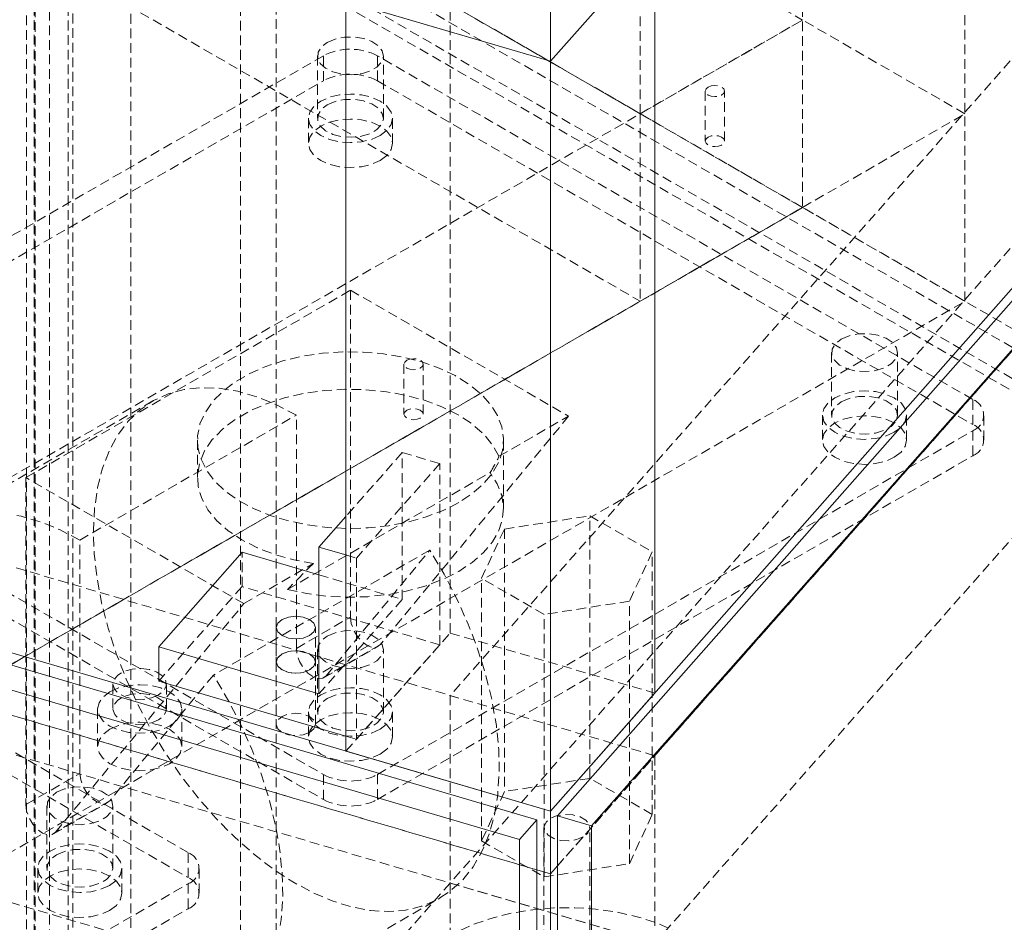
# Model space of a CAD drawing. Header units: millimetres. Extents: x 1529 to 6255, y 1713 to 5797.
# Tile 45 of 82: x 5750 to 5879, y 4378 to 4496. Entities that reach past the tile are written whole.
import ezdxf

# ---------------------------------------------------------------- set-up
doc = ezdxf.new("R2010")
doc.units = ezdxf.units.MM
doc.linetypes.add('HIDDEN', pattern=[1.905, 1.27, -0.635])

msp = doc.modelspace()

# ---------------------------------------------------------------- linework, layer by layer
at = {"color": 7, "linetype": 'HIDDEN', "lineweight": 0}
for p, q in [((5831.195, 4484.099), (5831.195, 4990.355)), ((5873.622, 4990.354), (5873.622, 4484.099)), ((5852.408, 4978.108), (5852.408, 4471.853)), ((5757.049, 4103.473), (5757.049, 4671.785)), ((5778.944, 4165.406), (5778.944, 4671.662)), ((5751.999, 4102.614), (5751.999, 4670.927)), ((5752.111, 4671.334), (5752.111, 4103.021)), ((5756.454, 4669.616), (5756.454, 4101.304)), ((5783.637, 4654.556), (5783.637, 4148.301)), ((5540.713, 4651.787), (5951.971, 4414.373)), ((5754.007, 4651.847), (5754.007, 4145.592)), ((5954.093, 4410.698), (5545.663, 4646.479)), ((5951.971, 4406.207), (5540.713, 4643.621)), ((5542.128, 4644.438), (5950.557, 4408.657)), ((6042.954, 4638), (5820.384, 4385.83)), ((5640.276, 4618.807), (5852.408, 4496.345)), ((5764.616, 4103.432), (5764.616, 4609.687)), ((5619.063, 4606.56), (5831.195, 4484.099)), ((5852.408, 4471.849), (5640.276, 4594.31)), ((5750.997, 4088.001), (5750.997, 4594.256)), ((5619.063, 4582.064), (5831.195, 4459.603)), ((5942.563, 4562.405), (5806.366, 4408.095)), ((5969.293, 4554.542), (5833.096, 4400.232)), ((5942.563, 4537.909), (5806.366, 4383.598)), ((5833.096, 4375.736), (5969.293, 4530.046)), ((5806.366, 4416.26), (5806.366, 4514.245)), ((5657.954, 4384.089), (5852.408, 4496.345)), ((5852.408, 4496.345), (5831.195, 4484.099)), ((5873.622, 4484.099), (5852.408, 4496.345)), ((5789.794, 4491.666), (5712.012, 4446.764)), ((5789.029, 4491.667), (5789.029, 4483.502)), ((5789.794, 4488.4), (5789.794, 4491.666)), ((5874.647, 4446.764), (5796.865, 4491.666)), ((5796.865, 4491.666), (5796.865, 4488.4)), ((5797.629, 4483.502), (5797.629, 4491.667)), ((5712.012, 4443.498), (5789.794, 4488.4)), ((5796.865, 4488.4), (5874.647, 4443.498)), ((5839.693, 4487.056), (5839.693, 4480.524)), ((5842.193, 4480.524), (5842.193, 4487.056)), ((5679.167, 4371.843), (5873.622, 4484.099)), ((5852.408, 4471.853), (5831.195, 4484.099)), ((5831.195, 4484.099), (5831.195, 4459.603)), ((5852.408, 4471.853), (5873.622, 4484.099)), ((5873.622, 4459.603), (5873.622, 4484.099)), ((5787.829, 4483.502), (5787.829, 4480.236)), ((5798.829, 4480.236), (5798.829, 4483.502)), ((5833.096, 4400.232), (5588.069, 4472.305)), ((5852.408, 4471.849), (5657.954, 4359.593)), ((5831.195, 4459.603), (5852.408, 4471.849)), ((5852.408, 4471.849), (5852.408, 4471.853)), ((5873.622, 4459.603), (5852.408, 4471.849)), ((5750.903, 4436.557), (5793.329, 4461.05)), ((5793.329, 4461.05), (5821.834, 4444.594)), ((5793.329, 4461.05), (5793.329, 4418.333)), ((5679.167, 4347.347), (5873.622, 4459.603)), ((5817.694, 4385.325), (5574.449, 4456.874)), ((5574.449, 4456.874), (5819.476, 4384.801)), ((5856.205, 4452.888), (5856.205, 4444.723)), ((5864.805, 4444.723), (5864.805, 4452.888)), ((5800.32, 4451.378), (5800.32, 4444.845)), ((5802.82, 4444.845), (5802.82, 4451.378)), ((5833.096, 4375.736), (5588.069, 4447.809)), ((5767.51, 4446.576), (5739.226, 4430.248)), ((5874.647, 4443.498), (5874.647, 4446.764)), ((5757.974, 4428.391), (5786.258, 4444.719)), ((5786.258, 4414.251), (5786.258, 4444.719)), ((5821.834, 4444.594), (5797.233, 4414.752)), ((5812.738, 4439.344), (5821.834, 4444.594)), ((5855.005, 4444.723), (5855.005, 4441.457)), ((5866.005, 4441.457), (5866.005, 4444.723)), ((5876.111, 4441.457), (5876.111, 4444.723)), ((5712.012, 4442.682), (5789.794, 4397.779)), ((5796.865, 4397.779), (5874.647, 4442.682)), ((5874.647, 4442.682), (5874.647, 4439.416)), ((5773.329, 4441.457), (5773.329, 4436.557)), ((5813.329, 4432.475), (5813.329, 4441.457)), ((5712.012, 4439.416), (5789.794, 4394.513)), ((5800.103, 4439.838), (5792.746, 4431.502)), ((5796.865, 4394.513), (5874.647, 4439.416)), ((5800.103, 4439.838), (5805.004, 4438.397)), ((5800.103, 4420.649), (5800.103, 4439.838)), ((5805.004, 4438.397), (5794.108, 4426.052)), ((5805.004, 4414.717), (5805.004, 4438.397)), ((5750.903, 4436.557), (5750.903, 4393.841)), ((5779.407, 4420.102), (5750.903, 4436.557)), ((5785.115, 4421.948), (5811.565, 4437.217)), ((5817.694, 4360.829), (5574.449, 4432.378)), ((5772.116, 4387.574), (5694.335, 4432.477)), ((5813.449, 4429.842), (5824.602, 4431.567)), ((5824.602, 4431.567), (5832.767, 4426.854)), ((5824.602, 4397.272), (5824.602, 4431.567)), ((5810.46, 4423.403), (5813.449, 4429.842)), ((5813.449, 4429.842), (5813.449, 4395.547)), ((5694.335, 4429.21), (5772.116, 4384.308)), ((5757.974, 4397.923), (5757.974, 4428.391)), ((5803.701, 4427.093), (5775.416, 4410.765)), ((5790.162, 4410.67), (5803.701, 4427.093)), ((5779.165, 4422.317), (5779.165, 4426.808)), ((5792.746, 4426.452), (5794.108, 4426.052)), ((5794.108, 4426.052), (5794.108, 4402.372)), ((5832.767, 4426.854), (5829.779, 4420.415)), ((5832.767, 4392.559), (5832.767, 4426.854)), ((5779.407, 4420.102), (5788.503, 4425.353)), ((5789.207, 4423.854), (5800.103, 4420.649)), ((5810.46, 4389.108), (5810.46, 4423.403)), ((5818.625, 4418.69), (5810.46, 4423.403)), ((5779.165, 4422.317), (5768.269, 4409.972)), ((5805.004, 4414.717), (5779.165, 4422.317)), ((5800.103, 4420.649), (5789.207, 4408.304)), ((5754.807, 4390.26), (5779.407, 4420.102)), ((5829.779, 4420.415), (5818.625, 4418.69)), ((5829.779, 4386.12), (5829.779, 4420.415)), ((5786.258, 4414.251), (5793.329, 4418.333)), ((5818.625, 4384.395), (5818.625, 4418.69)), ((5783.641, 4416.967), (5783.641, 4412.476)), ((5788.741, 4412.476), (5788.741, 4416.967)), ((5792.746, 4400.829), (5806.366, 4416.26)), ((5806.366, 4416.26), (5833.096, 4408.398)), ((5789.88, 4410.428), (5796.951, 4414.51)), ((5797.233, 4414.752), (5790.162, 4410.67)), ((5794.108, 4402.372), (5805.004, 4414.717)), ((5789.029, 4414.109), (5789.029, 4405.943)), ((5797.629, 4405.943), (5797.629, 4414.109)), ((5783.641, 4412.476), (5783.641, 4404.31)), ((5788.741, 4404.31), (5788.741, 4412.476)), ((5775.416, 4410.765), (5761.878, 4394.342)), ((5762.288, 4409.598), (5762.288, 4406.332)), ((5769.288, 4406.332), (5769.288, 4409.598)), ((5806.366, 4408.095), (5806.366, 4383.598)), ((5833.096, 4400.232), (5806.366, 4408.095)), ((5760.288, 4406.332), (5760.288, 4401.433)), ((5771.288, 4401.433), (5771.288, 4406.332)), ((5787.829, 4405.943), (5787.829, 4402.677)), ((5798.829, 4402.677), (5798.829, 4405.943)), ((5792.746, 4402.773), (5794.108, 4402.372)), ((5820.384, 4385.83), (5833.096, 4400.232)), ((5833.096, 4400.232), (5833.096, 4375.736)), ((5750.903, 4393.841), (5757.974, 4397.923)), ((5789.794, 4394.513), (5789.794, 4397.779)), ((5796.865, 4397.779), (5796.865, 4394.513)), ((5824.602, 4397.272), (5813.449, 4395.547)), ((5832.767, 4392.559), (5824.602, 4397.272)), ((5813.449, 4395.547), (5810.46, 4389.108)), ((5753.674, 4393.699), (5753.674, 4385.533)), ((5754.524, 4390.018), (5761.595, 4394.1)), ((5761.878, 4394.342), (5754.807, 4390.26)), ((5762.274, 4385.533), (5762.274, 4393.699)), ((5829.779, 4386.12), (5832.767, 4392.559)), ((5818.614, 4390.834), (5818.614, 4367.971)), ((5824.614, 4367.971), (5824.614, 4390.834)), ((5810.46, 4389.108), (5818.625, 4384.395)), ((5772.116, 4384.308), (5772.116, 4387.574)), ((5818.625, 4384.395), (5829.779, 4386.12)), ((5752.474, 4385.533), (5752.474, 4382.267)), ((5763.474, 4382.267), (5763.474, 4385.533)), ((5773.581, 4382.267), (5773.581, 4385.533)), ((5694.335, 4338.59), (5772.116, 4383.492)), ((5772.116, 4383.492), (5772.116, 4380.226)), ((5806.366, 4383.598), (5792.746, 4368.167)), ((5806.366, 4383.598), (5833.096, 4375.736)), ((5806.366, 3877.343), (5806.366, 4383.598)), ((5776.723, 4365.294), (5805.007, 4381.622)), ((5694.335, 4335.323), (5772.116, 4380.226))]:
    msp.add_line(p, q, dxfattribs=at)
at = {"color": 7, "linetype": 'Continuous', "lineweight": 15}
for p, q in [((5819.476, 4392.966), (6042.954, 4646.165)), ((6042.047, 4643.504), (5820.384, 4392.362)), ((5824.839, 4391.052), (6046.502, 4642.193)), ((5819.476, 4490.951), (5574.449, 4563.024)), ((5819.476, 4515.448), (5819.476, 4490.951)), ((5833.096, 4506.382), (5819.476, 4490.951)), ((5833.096, 4408.398), (5833.096, 4506.382)), ((5792.746, 4498.814), (5819.476, 4490.951)), ((5792.746, 4400.829), (5792.746, 4498.814)), ((5819.476, 4490.951), (5819.476, 4392.966)), ((5819.476, 4392.966), (5574.449, 4465.039)), ((5576.231, 4462.882), (5817.694, 4391.858)), ((5573.961, 4460.31), (5815.424, 4389.286)), ((5792.746, 4431.502), (5789.207, 4427.493)), ((5789.207, 4408.304), (5789.207, 4427.493)), ((5789.207, 4427.493), (5792.746, 4426.452)), ((5768.269, 4414.463), (5779.165, 4426.808)), ((5779.165, 4426.808), (5789.207, 4423.854)), ((5768.269, 4409.972), (5768.269, 4414.463)), ((5768.269, 4414.463), (5789.207, 4408.304)), ((5768.269, 4409.972), (5792.746, 4402.773)), ((5833.096, 4408.398), (5819.476, 4392.966)), ((5819.476, 4392.966), (5792.746, 4400.829)), ((5819.476, 4384.801), (5819.476, 4392.966)), ((5820.384, 3824.05), (5820.384, 4392.362)), ((5820.384, 4392.362), (5824.839, 4391.052)), ((5817.694, 4391.858), (5815.424, 4389.286)), ((5817.694, 4391.858), (5817.694, 3823.545)), ((5824.839, 3822.739), (5824.839, 4391.052)), ((5815.424, 4389.286), (5815.424, 3820.973)), ((5819.476, 4384.801), (5817.694, 4385.325)), ((5820.384, 4385.83), (5819.476, 4384.801)), ((5819.476, 4384.801), (5820.384, 4385.83)), ((5819.476, 4384.801), (5819.476, 4360.305))]:
    msp.add_line(p, q, dxfattribs=at)
at = {"color": 7, "linetype": 'HIDDEN', "lineweight": 0, "flags": 128}
for points in [[(5790.289, 4493.423), (5791.32, 4493.862), (5792.53, 4494.107), (5793.811, 4494.134), (5795.049, 4493.943), (5796.134, 4493.549), (5796.97, 4492.988), (5797.483, 4492.31), (5797.626, 4491.575), (5797.388, 4490.848), (5796.789, 4490.193), (5795.883, 4489.67), (5794.75, 4489.324), (5793.49, 4489.187), (5792.217, 4489.27), (5791.042, 4489.566), (5790.07, 4490.048), (5789.388, 4490.675), (5789.057, 4491.39), (5789.104, 4492.129), (5789.528, 4492.827), (5790.289, 4493.423)], [(5840.059, 4487.567), (5840.465, 4487.723), (5840.943, 4487.778), (5841.421, 4487.723), (5841.827, 4487.567), (5842.098, 4487.332), (5842.193, 4487.056), (5842.098, 4486.78), (5841.827, 4486.546), (5841.422, 4486.39), (5840.943, 4486.335), (5840.465, 4486.39), (5840.059, 4486.546), (5839.788, 4486.78), (5839.693, 4487.056), (5839.788, 4487.332), (5840.059, 4487.567)], [(5797.219, 4481.257), (5796.079, 4480.752), (5794.753, 4480.435), (5793.329, 4480.327), (5791.906, 4480.435), (5790.579, 4480.752), (5789.44, 4481.257), (5788.566, 4481.915), (5788.017, 4482.68), (5787.829, 4483.502), (5788.017, 4484.324), (5788.566, 4485.09), (5789.44, 4485.747), (5790.579, 4486.252), (5791.906, 4486.569), (5793.329, 4486.677), (5794.753, 4486.569), (5796.079, 4486.252), (5797.219, 4485.747), (5798.093, 4485.09), (5798.642, 4484.324), (5798.829, 4483.502), (5798.642, 4482.68), (5798.093, 4481.915), (5797.219, 4481.257)], [(5790.289, 4485.257), (5791.32, 4485.697), (5792.53, 4485.941), (5793.811, 4485.969), (5795.049, 4485.777), (5796.134, 4485.384), (5796.97, 4484.823), (5797.483, 4484.145), (5797.626, 4483.409), (5797.388, 4482.682), (5796.789, 4482.028), (5795.883, 4481.505), (5794.75, 4481.159), (5793.49, 4481.021), (5792.217, 4481.104), (5791.042, 4481.4), (5790.07, 4481.883), (5789.388, 4482.509), (5789.057, 4483.224), (5789.104, 4483.964), (5789.528, 4484.662), (5790.289, 4485.257)], [(5797.219, 4477.991), (5798.093, 4478.648), (5798.642, 4479.414), (5798.829, 4480.236), (5798.642, 4481.058), (5798.093, 4481.823), (5797.219, 4482.481), (5796.079, 4482.986), (5794.753, 4483.303), (5793.329, 4483.411), (5791.906, 4483.303), (5790.579, 4482.986), (5789.44, 4482.481), (5788.566, 4481.823), (5788.017, 4481.058), (5787.829, 4480.236), (5788.017, 4479.414), (5788.566, 4478.648), (5789.44, 4477.991), (5790.579, 4477.486), (5791.906, 4477.169), (5793.329, 4477.061), (5794.753, 4477.169), (5796.079, 4477.486), (5797.219, 4477.991)], [(5840.059, 4481.034), (5839.788, 4480.8), (5839.693, 4480.524), (5839.788, 4480.248), (5840.059, 4480.014), (5840.465, 4479.857), (5840.943, 4479.802), (5841.422, 4479.857), (5841.827, 4480.014), (5842.098, 4480.248), (5842.193, 4480.524), (5842.098, 4480.8), (5841.827, 4481.034), (5841.421, 4481.191), (5840.943, 4481.246), (5840.465, 4481.191), (5840.059, 4481.034)], [(5857.464, 4454.643), (5858.495, 4455.083), (5859.705, 4455.327), (5860.986, 4455.355), (5862.224, 4455.163), (5863.309, 4454.77), (5864.146, 4454.209), (5864.658, 4453.531), (5864.802, 4452.795), (5864.563, 4452.068), (5863.964, 4451.414), (5863.058, 4450.891), (5861.925, 4450.545), (5860.665, 4450.408), (5859.392, 4450.49), (5858.217, 4450.786), (5857.245, 4451.269), (5856.563, 4451.895), (5856.232, 4452.61), (5856.28, 4453.35), (5856.703, 4454.048), (5857.464, 4454.643)], [(5807.472, 4433.292), (5805.46, 4432.277), (5803.233, 4431.426), (5800.828, 4430.753), (5798.29, 4430.272), (5795.664, 4429.99), (5792.995, 4429.912), (5790.333, 4430.041), (5787.724, 4430.374), (5785.215, 4430.904), (5782.851, 4431.622), (5780.674, 4432.516), (5778.723, 4433.57), (5777.032, 4434.764), (5775.632, 4436.078), (5774.548, 4437.488), (5773.8, 4438.968), (5773.399, 4440.493), (5773.355, 4442.035), (5773.666, 4443.567), (5774.329, 4445.061), (5775.331, 4446.491), (5776.654, 4447.831), (5778.274, 4449.057), (5780.164, 4450.148), (5782.288, 4451.083), (5784.609, 4451.847), (5787.086, 4452.425), (5789.674, 4452.808), (5792.327, 4452.988), (5794.999, 4452.962), (5797.64, 4452.731), (5800.205, 4452.299), (5802.647, 4451.673), (5804.922, 4450.865), (5806.991, 4449.889), (5808.816, 4448.762), (5810.365, 4447.506), (5811.609, 4446.141), (5812.528, 4444.693), (5813.104, 4443.186), (5813.327, 4441.649), (5813.193, 4440.109), (5812.704, 4438.593), (5811.87, 4437.127), (5810.705, 4435.739), (5809.23, 4434.453), (5807.472, 4433.292)], [(5800.686, 4451.888), (5801.091, 4452.044), (5801.57, 4452.099), (5802.048, 4452.044), (5802.453, 4451.888), (5802.724, 4451.654), (5802.82, 4451.378), (5802.724, 4451.101), (5802.453, 4450.867), (5802.048, 4450.711), (5801.57, 4450.656), (5801.091, 4450.711), (5800.686, 4450.867), (5800.415, 4451.101), (5800.32, 4451.378), (5800.415, 4451.654), (5800.686, 4451.888)], [(5786.258, 4444.719), (5783.674, 4446.066), (5781.113, 4447.108), (5778.602, 4447.835), (5776.164, 4448.241), (5773.822, 4448.322), (5771.598, 4448.077), (5769.514, 4447.508), (5767.589, 4446.621), (5765.843, 4445.425), (5764.29, 4443.929), (5762.947, 4442.15), (5761.826, 4440.104), (5760.938, 4437.809), (5760.291, 4435.289), (5759.891, 4432.568), (5759.743, 4429.67), (5759.847, 4426.624), (5760.203, 4423.458), (5760.806, 4420.204), (5761.653, 4416.891), (5762.733, 4413.552), (5764.038, 4410.217), (5765.554, 4406.92), (5767.268, 4403.692), (5769.162, 4400.562), (5771.22, 4397.561), (5773.42, 4394.718), (5775.743, 4392.06), (5778.166, 4389.611), (5780.666, 4387.396), (5783.22, 4385.435), (5785.802, 4383.747), (5788.389, 4382.348), (5790.955, 4381.252), (5793.477, 4380.468), (5795.93, 4380.005), (5798.29, 4379.867), (5800.537, 4380.054), (5802.647, 4380.566), (5804.601, 4381.398), (5806.38, 4382.541), (5807.968, 4383.984), (5809.349, 4385.715), (5810.51, 4387.715), (5811.439, 4389.967), (5812.129, 4392.449), (5812.573, 4395.137), (5812.766, 4398.006), (5812.707, 4401.028), (5812.395, 4404.175), (5811.835, 4407.416), (5811.031, 4410.721), (5809.991, 4414.058), (5808.725, 4417.395), (5807.245, 4420.701), (5805.565, 4423.944), (5803.701, 4427.093)], [(5812.738, 4439.344), (5811.902, 4440.84), (5810.722, 4442.257), (5809.219, 4443.569), (5807.422, 4444.75), (5805.363, 4445.779), (5803.081, 4446.638), (5800.618, 4447.309), (5798.02, 4447.781), (5795.335, 4448.045), (5792.613, 4448.096), (5789.904, 4447.932), (5787.259, 4447.558), (5784.726, 4446.98), (5782.353, 4446.209), (5780.183, 4445.258), (5778.257, 4444.147), (5776.611, 4442.894), (5775.275, 4441.524), (5774.273, 4440.062), (5773.625, 4438.535), (5773.342, 4436.971), (5773.43, 4435.399), (5773.887, 4433.849), (5774.705, 4432.35), (5775.868, 4430.928), (5777.355, 4429.61), (5779.138, 4428.422), (5781.184, 4427.384), (5783.456, 4426.517), (5785.91, 4425.835), (5788.503, 4425.353)], [(5864.394, 4442.478), (5863.255, 4441.973), (5861.928, 4441.656), (5860.505, 4441.548), (5859.081, 4441.656), (5857.755, 4441.973), (5856.616, 4442.478), (5855.741, 4443.135), (5855.192, 4443.901), (5855.005, 4444.723), (5855.192, 4445.544), (5855.741, 4446.31), (5856.616, 4446.968), (5857.755, 4447.472), (5859.081, 4447.79), (5860.505, 4447.898), (5861.928, 4447.79), (5863.255, 4447.472), (5864.394, 4446.968), (5865.268, 4446.31), (5865.817, 4445.544), (5866.005, 4444.723), (5865.817, 4443.901), (5865.268, 4443.135), (5864.394, 4442.478)], [(5857.464, 4446.478), (5858.495, 4446.917), (5859.705, 4447.162), (5860.986, 4447.189), (5862.224, 4446.998), (5863.309, 4446.604), (5864.146, 4446.043), (5864.658, 4445.365), (5864.802, 4444.63), (5864.563, 4443.903), (5863.964, 4443.249), (5863.058, 4442.725), (5861.925, 4442.38), (5860.665, 4442.242), (5859.392, 4442.325), (5858.217, 4442.621), (5857.245, 4443.104), (5856.563, 4443.73), (5856.232, 4444.445), (5856.28, 4445.184), (5856.703, 4445.883), (5857.464, 4446.478)], [(5800.686, 4445.355), (5800.415, 4445.121), (5800.32, 4444.845), (5800.415, 4444.569), (5800.686, 4444.335), (5801.091, 4444.179), (5801.57, 4444.124), (5802.048, 4444.179), (5802.453, 4444.335), (5802.724, 4444.569), (5802.82, 4444.845), (5802.724, 4445.121), (5802.453, 4445.355), (5802.048, 4445.512), (5801.57, 4445.567), (5801.091, 4445.512), (5800.686, 4445.355)], [(5864.394, 4439.211), (5865.268, 4439.869), (5865.817, 4440.635), (5866.005, 4441.457), (5865.817, 4442.278), (5865.268, 4443.044), (5864.394, 4443.702), (5863.255, 4444.206), (5861.928, 4444.523), (5860.505, 4444.632), (5859.081, 4444.523), (5857.755, 4444.206), (5856.616, 4443.702), (5855.741, 4443.044), (5855.192, 4442.278), (5855.005, 4441.457), (5855.192, 4440.635), (5855.741, 4439.869), (5856.616, 4439.211), (5857.755, 4438.707), (5859.081, 4438.39), (5860.505, 4438.281), (5861.928, 4438.39), (5863.255, 4438.707), (5864.394, 4439.211)], [(5785.115, 4421.948), (5787.631, 4421.407), (5790.249, 4421.067), (5792.922, 4420.931), (5795.603, 4421.004), (5798.243, 4421.283), (5800.795, 4421.763), (5803.212, 4422.437), (5805.451, 4423.291), (5807.472, 4424.311), (5809.238, 4425.477), (5810.717, 4426.77), (5811.884, 4428.165), (5812.716, 4429.638), (5813.2, 4431.162), (5813.325, 4432.71), (5813.091, 4434.253), (5812.5, 4435.764), (5811.565, 4437.217)], [(5757.974, 4428.391), (5755.389, 4429.738), (5752.829, 4430.78), (5750.318, 4431.507), (5747.879, 4431.913), (5745.537, 4431.994), (5743.314, 4431.749), (5741.23, 4431.18), (5739.305, 4430.293), (5737.558, 4429.096), (5736.006, 4427.601), (5734.663, 4425.822), (5733.542, 4423.775), (5732.654, 4421.481), (5732.007, 4418.961), (5731.607, 4416.239), (5731.459, 4413.342), (5731.563, 4410.295), (5731.918, 4407.13), (5732.522, 4403.875), (5733.368, 4400.563), (5734.449, 4397.223), (5735.754, 4393.889), (5737.27, 4390.592), (5738.984, 4387.363), (5740.878, 4384.234), (5742.936, 4381.233), (5745.136, 4378.39), (5747.459, 4375.731), (5749.882, 4373.283), (5752.382, 4371.068), (5754.935, 4369.107), (5757.518, 4367.419), (5760.104, 4366.02), (5762.671, 4364.923), (5765.192, 4364.14), (5767.645, 4363.677), (5770.006, 4363.538), (5772.252, 4363.726), (5774.362, 4364.238), (5776.316, 4365.07), (5778.096, 4366.212), (5779.683, 4367.656), (5781.064, 4369.386), (5782.225, 4371.387), (5783.155, 4373.639), (5783.845, 4376.121), (5784.289, 4378.809), (5784.482, 4381.678), (5784.422, 4384.7), (5784.111, 4387.847), (5783.55, 4391.088), (5782.746, 4394.392), (5781.706, 4397.729), (5780.44, 4401.067), (5778.96, 4404.373), (5777.28, 4407.616), (5775.416, 4410.765)], [(5793.329, 4418.333), (5793.438, 4417.498), (5793.752, 4416.622), (5794.24, 4415.796), (5794.851, 4415.105), (5795.524, 4414.618), (5796.19, 4414.386), (5796.78, 4414.432), (5797.233, 4414.752)], [(5790.289, 4415.864), (5791.32, 4416.303), (5792.53, 4416.548), (5793.811, 4416.575), (5795.049, 4416.384), (5796.134, 4415.99), (5796.97, 4415.429), (5797.483, 4414.751), (5797.626, 4414.016), (5797.388, 4413.289), (5796.789, 4412.635), (5795.883, 4412.111), (5794.75, 4411.766), (5793.49, 4411.628), (5792.217, 4411.711), (5791.042, 4412.007), (5790.07, 4412.49), (5789.388, 4413.116), (5789.057, 4413.831), (5789.104, 4414.57), (5789.528, 4415.269), (5790.289, 4415.864)], [(5790.162, 4410.67), (5789.708, 4410.35), (5789.119, 4410.304), (5788.453, 4410.536), (5787.78, 4411.023), (5787.169, 4411.714), (5786.681, 4412.54), (5786.367, 4413.415), (5786.258, 4414.251)], [(5787.994, 4411.435), (5787.167, 4411.116), (5786.191, 4411.004), (5785.215, 4411.116), (5784.388, 4411.435), (5783.835, 4411.912), (5783.641, 4412.476), (5783.835, 4413.039), (5784.388, 4413.517), (5785.215, 4413.836), (5786.191, 4413.948), (5787.167, 4413.836), (5787.994, 4413.517), (5788.547, 4413.039), (5788.741, 4412.476), (5788.547, 4411.912), (5787.994, 4411.435)], [(5784.388, 4413.517), (5785.215, 4413.836), (5786.191, 4413.948), (5787.167, 4413.836), (5787.994, 4413.517), (5788.547, 4413.039), (5788.741, 4412.476), (5788.547, 4411.912), (5787.994, 4411.435), (5787.167, 4411.116), (5786.191, 4411.004), (5785.215, 4411.116), (5784.388, 4411.435), (5783.835, 4411.912), (5783.641, 4412.476), (5783.835, 4413.039), (5784.388, 4413.517)], [(5768.263, 4408.169), (5767.325, 4407.783), (5766.221, 4407.593), (5765.07, 4407.62), (5763.996, 4407.862), (5763.117, 4408.292), (5762.527, 4408.864), (5762.291, 4409.514), (5762.433, 4410.175), (5762.939, 4410.772), (5763.754, 4411.242), (5764.789, 4411.535), (5765.932, 4411.617), (5767.06, 4411.48), (5768.05, 4411.14), (5768.795, 4410.632), (5769.213, 4410.013), (5769.261, 4409.348), (5768.932, 4408.711), (5768.263, 4408.169)], [(5761.899, 4408.577), (5763.038, 4409.082), (5764.364, 4409.399), (5765.788, 4409.507), (5767.211, 4409.399), (5768.538, 4409.082), (5769.677, 4408.577), (5770.551, 4407.919), (5771.1, 4407.154), (5771.288, 4406.332), (5771.1, 4405.51), (5770.551, 4404.744), (5769.677, 4404.087), (5768.538, 4403.582), (5767.211, 4403.265), (5765.788, 4403.157), (5764.364, 4403.265), (5763.038, 4403.582), (5761.899, 4404.087), (5761.025, 4404.744), (5760.475, 4405.51), (5760.288, 4406.332), (5760.475, 4407.154), (5761.025, 4407.919), (5761.899, 4408.577)], [(5797.219, 4403.698), (5796.079, 4403.194), (5794.753, 4402.876), (5793.329, 4402.768), (5791.906, 4402.876), (5790.579, 4403.194), (5789.44, 4403.698), (5788.566, 4404.356), (5788.017, 4405.122), (5787.829, 4405.943), (5788.017, 4406.765), (5788.566, 4407.531), (5789.44, 4408.188), (5790.579, 4408.693), (5791.906, 4409.01), (5793.329, 4409.118), (5794.753, 4409.01), (5796.079, 4408.693), (5797.219, 4408.188), (5798.093, 4407.531), (5798.642, 4406.765), (5798.829, 4405.943), (5798.642, 4405.122), (5798.093, 4404.356), (5797.219, 4403.698)], [(5768.263, 4404.903), (5767.325, 4404.517), (5766.221, 4404.327), (5765.07, 4404.354), (5763.996, 4404.596), (5763.117, 4405.026), (5762.527, 4405.597), (5762.291, 4406.248), (5762.433, 4406.908), (5762.939, 4407.506), (5763.754, 4407.976), (5764.789, 4408.268), (5765.932, 4408.351), (5767.06, 4408.214), (5768.05, 4407.874), (5768.795, 4407.366), (5769.213, 4406.746), (5769.261, 4406.082), (5768.932, 4405.444), (5768.263, 4404.903)], [(5790.289, 4407.699), (5791.32, 4408.138), (5792.53, 4408.382), (5793.811, 4408.41), (5795.049, 4408.219), (5796.134, 4407.825), (5796.97, 4407.264), (5797.483, 4406.586), (5797.626, 4405.851), (5797.388, 4405.123), (5796.789, 4404.469), (5795.883, 4403.946), (5794.75, 4403.6), (5793.49, 4403.463), (5792.217, 4403.546), (5791.042, 4403.841), (5790.07, 4404.324), (5789.388, 4404.951), (5789.057, 4405.665), (5789.104, 4406.405), (5789.528, 4407.103), (5790.289, 4407.699)], [(5787.994, 4403.269), (5788.547, 4403.747), (5788.741, 4404.31), (5788.547, 4404.874), (5787.994, 4405.351), (5787.167, 4405.67), (5786.191, 4405.782), (5785.215, 4405.67), (5784.388, 4405.351), (5783.835, 4404.874), (5783.641, 4404.31), (5783.835, 4403.747), (5784.388, 4403.269), (5785.215, 4402.95), (5786.191, 4402.838), (5787.167, 4402.95), (5787.994, 4403.269)], [(5797.219, 4400.432), (5798.093, 4401.09), (5798.642, 4401.855), (5798.829, 4402.677), (5798.642, 4403.499), (5798.093, 4404.265), (5797.219, 4404.922), (5796.079, 4405.427), (5794.753, 4405.744), (5793.329, 4405.852), (5791.906, 4405.744), (5790.579, 4405.427), (5789.44, 4404.922), (5788.566, 4404.265), (5788.017, 4403.499), (5787.829, 4402.677), (5788.017, 4401.855), (5788.566, 4401.09), (5789.44, 4400.432), (5790.579, 4399.927), (5791.906, 4399.61), (5793.329, 4399.502), (5794.753, 4399.61), (5796.079, 4399.927), (5797.219, 4400.432)], [(5761.899, 4403.678), (5763.038, 4404.182), (5764.364, 4404.499), (5765.788, 4404.608), (5767.211, 4404.499), (5768.538, 4404.182), (5769.677, 4403.678), (5770.551, 4403.02), (5771.1, 4402.254), (5771.288, 4401.433), (5771.1, 4400.611), (5770.551, 4399.845), (5769.677, 4399.187), (5768.538, 4398.683), (5767.211, 4398.366), (5765.788, 4398.257), (5764.364, 4398.366), (5763.038, 4398.683), (5761.899, 4399.187), (5761.025, 4399.845), (5760.475, 4400.611), (5760.288, 4401.433), (5760.475, 4402.254), (5761.025, 4403.02), (5761.899, 4403.678)], [(5757.974, 4397.923), (5758.083, 4397.087), (5758.397, 4396.212), (5758.885, 4395.386), (5759.496, 4394.695), (5760.169, 4394.208), (5760.834, 4393.976), (5761.424, 4394.022), (5761.878, 4394.342)], [(5754.934, 4395.454), (5755.965, 4395.893), (5757.175, 4396.138), (5758.456, 4396.165), (5759.694, 4395.974), (5760.779, 4395.58), (5761.615, 4395.019), (5762.128, 4394.341), (5762.271, 4393.606), (5762.033, 4392.879), (5761.434, 4392.224), (5760.528, 4391.701), (5759.394, 4391.355), (5758.135, 4391.218), (5756.861, 4391.301), (5755.686, 4391.597), (5754.715, 4392.079), (5754.033, 4392.706), (5753.701, 4393.421), (5753.749, 4394.16), (5754.172, 4394.858), (5754.934, 4395.454)], [(5750.903, 4393.841), (5751.012, 4393.005), (5751.326, 4392.13), (5751.813, 4391.304), (5752.425, 4390.613), (5753.098, 4390.126), (5753.763, 4389.894), (5754.353, 4389.94), (5754.807, 4390.26)], [(5823.735, 4389.609), (5822.882, 4389.264), (5821.875, 4389.108), (5820.837, 4389.161), (5819.893, 4389.415), (5819.156, 4389.84), (5818.716, 4390.385), (5818.625, 4390.985), (5818.895, 4391.566), (5819.492, 4392.058), (5820.346, 4392.403), (5821.352, 4392.559), (5822.39, 4392.507), (5823.334, 4392.252), (5824.071, 4391.827), (5824.512, 4391.282), (5824.602, 4390.683), (5824.333, 4390.102), (5823.735, 4389.609)], [(5761.863, 4383.288), (5760.724, 4382.783), (5759.398, 4382.466), (5757.974, 4382.358), (5756.551, 4382.466), (5755.224, 4382.783), (5754.085, 4383.288), (5753.211, 4383.946), (5752.662, 4384.711), (5752.474, 4385.533), (5752.662, 4386.355), (5753.211, 4387.121), (5754.085, 4387.778), (5755.224, 4388.283), (5756.551, 4388.6), (5757.974, 4388.708), (5759.398, 4388.6), (5760.724, 4388.283), (5761.863, 4387.778), (5762.737, 4387.121), (5763.287, 4386.355), (5763.474, 4385.533), (5763.287, 4384.711), (5762.737, 4383.946), (5761.863, 4383.288)], [(5754.934, 4387.288), (5755.965, 4387.728), (5757.175, 4387.972), (5758.456, 4388), (5759.694, 4387.808), (5760.779, 4387.415), (5761.615, 4386.854), (5762.128, 4386.176), (5762.271, 4385.44), (5762.033, 4384.713), (5761.434, 4384.059), (5760.528, 4383.536), (5759.394, 4383.19), (5758.135, 4383.053), (5756.861, 4383.135), (5755.686, 4383.431), (5754.715, 4383.914), (5754.033, 4384.54), (5753.701, 4385.255), (5753.749, 4385.995), (5754.172, 4386.693), (5754.934, 4387.288)], [(5761.863, 4380.022), (5762.737, 4380.679), (5763.287, 4381.445), (5763.474, 4382.267), (5763.287, 4383.089), (5762.737, 4383.854), (5761.863, 4384.512), (5760.724, 4385.017), (5759.398, 4385.334), (5757.974, 4385.442), (5756.551, 4385.334), (5755.224, 4385.017), (5754.085, 4384.512), (5753.211, 4383.854), (5752.662, 4383.089), (5752.474, 4382.267), (5752.662, 4381.445), (5753.211, 4380.679), (5754.085, 4380.022), (5755.224, 4379.517), (5756.551, 4379.2), (5757.974, 4379.092), (5759.398, 4379.2), (5760.724, 4379.517), (5761.863, 4380.022)], [(5836.817, 4359.194), (5838.636, 4360.389), (5840.176, 4361.707), (5841.411, 4363.129), (5842.321, 4364.63), (5842.89, 4366.186), (5843.111, 4367.772), (5842.979, 4369.36), (5842.495, 4370.926), (5841.669, 4372.443), (5840.514, 4373.887), (5839.048, 4375.234), (5837.296, 4376.461), (5835.286, 4377.549), (5833.052, 4378.48), (5830.631, 4379.238), (5828.061, 4379.811), (5825.385, 4380.19), (5822.647, 4380.368), (5819.893, 4380.342), (5817.166, 4380.114), (5814.513, 4379.686), (5811.976, 4379.065), (5809.597, 4378.263), (5807.416, 4377.291), (5805.468, 4376.167), (5803.785, 4374.907), (5802.395, 4373.534), (5801.32, 4372.07), (5800.579, 4370.538), (5800.183, 4368.964), (5800.139, 4367.374), (5800.447, 4365.794), (5801.103, 4364.249), (5802.096, 4362.765), (5803.409, 4361.367), (5805.021, 4360.077), (5806.906, 4358.917), (5809.032, 4357.906), (5811.365, 4357.06), (5813.866, 4356.393), (5816.494, 4355.916), (5819.207, 4355.637), (5821.958, 4355.56), (5824.705, 4355.688), (5827.4, 4356.017), (5830, 4356.542), (5832.463, 4357.255), (5834.748, 4358.144), (5836.817, 4359.194)]]:
    msp.add_lwpolyline(points, dxfattribs=at)
at = {"color": 7, "linetype": 'Continuous', "lineweight": 15, "flags": 128}
msp.add_lwpolyline([(5784.388, 4418.008), (5783.835, 4417.53), (5783.641, 4416.967), (5783.835, 4416.403), (5784.388, 4415.926), (5785.215, 4415.607), (5786.191, 4415.495), (5787.167, 4415.607), (5787.994, 4415.926), (5788.547, 4416.403), (5788.741, 4416.967), (5788.547, 4417.53), (5787.994, 4418.008), (5787.167, 4418.327), (5786.191, 4418.439), (5785.215, 4418.327), (5784.388, 4418.008)], dxfattribs=at)
at = {"color": 7, "linetype": 'HIDDEN', "lineweight": 0}
for centre, radius, start, end in [((5793.329, 4484.843), 7.685, 62.60927, 117.39068), ((5793.329, 4481.577), 7.685, 62.60927, 117.39068), ((5873.872, 4444.723), 2.183, 290.7828, 69.21749), ((5873.872, 4441.457), 2.183, 290.7828, 69.21749), ((5793.329, 4404.603), 7.685, 242.61013, 297.38977), ((5793.329, 4401.337), 7.685, 242.61013, 297.38977), ((5771.342, 4385.533), 2.183, 290.78412, 69.21618), ((5771.342, 4382.267), 2.183, 290.78412, 69.21618)]:
    msp.add_arc(centre, radius, start, end, dxfattribs=at)
for start_param, end_param in [(5.6984379, 5.8779145), (1.6530359, 1.8325125)]:
    msp.add_ellipse((5793.329, 4423.504), major_axis=(19.74, 18.693), ratio=0.1720537, start_param=start_param, end_param=end_param, dxfattribs=at)

doc.saveas('drawing.dxf')
